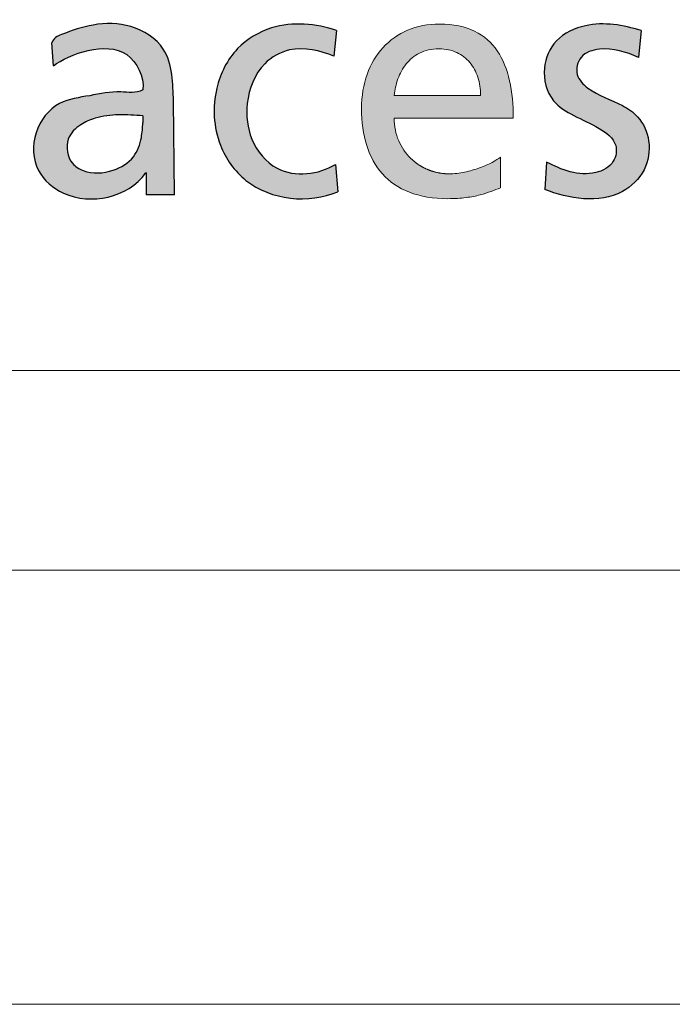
# Paper-space layout 'Hoja2' of a CAD drawing. Header units: millimetres. Extents: x 195 to 7681, y 65 to 5395.
# Tile 3 of 13: x 5400 to 5497, y 65 to 212. Entities that reach past the tile are written whole.
import ezdxf

# ---------------------------------------------------------------- set-up
doc = ezdxf.new("R2010")
doc.units = ezdxf.units.MM
doc.layers.add('FORMAT', color=7, linetype='Continuous')

# ---------------------------------------------------------------- blocks, each defined once
blk = doc.blocks.new('LOGO_sombreado')
at = {"linetype": 'Continuous', "ltscale": 13}
h = blk.add_hatch(color=7, dxfattribs=at)
edge = h.paths.add_edge_path(flags=0)
edge.add_spline(control_points=[(166.0834427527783, 42.01514390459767), (165.0633598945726, 41.38541940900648), (162.2881907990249, 42.01345665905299), (158.1716139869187, 41.03426810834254), (153.0469799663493, 40.44526108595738), (149.3758283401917, 35.77341000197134), (149.675947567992, 29.73730045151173), (156.3041953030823, 24.17446150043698), (163.7612720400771, 25.8725263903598), (166.4926595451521, 29.51566799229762)], knot_values=[0, 0, 0, 0, 0.079965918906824, 0.1900571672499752, 0.3000940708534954, 0.4325108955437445, 0.5666885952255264, 0.6846218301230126, 1, 1, 1, 1], weights=[1, 1, 1, 1, 1, 1, 1, 1, 1, 1], degree=3, periodic=0)
edge.add_spline(control_points=[(166.4926595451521, 29.51566799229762), (166.6224240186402, 29.85236676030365), (166.5827452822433, 29.51566799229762)], knot_values=[0, 0, 0, 1, 1, 1], weights=[1, 1, 1], degree=2, periodic=0)
edge.add_line((166.5827452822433, 29.51566799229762), (166.5827452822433, 26.29593087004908))
edge.add_line((166.5827452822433, 26.29593087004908), (170.8091162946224, 26.29593087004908))
edge.add_line((170.8091162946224, 26.29593087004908), (170.6669434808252, 40.37346489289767))
edge.add_spline(control_points=[(170.6669434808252, 40.37346489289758), (170.5649410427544, 42.80058266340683), (170.5498678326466, 48.17757814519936), (164.4507371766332, 52.00184438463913), (158.7881440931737, 52.02191286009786), (154.8464200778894, 50.66792829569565), (152.653042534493, 49.76478167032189), (152.4565143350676, 49.01183653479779)], knot_values=[0, 0, 0, 0, 0.3004446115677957, 0.5251352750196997, 0.7372886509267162, 0.9254873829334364, 1, 1, 1, 1], weights=[1, 1, 1, 1, 1, 1, 1, 1], degree=3, periodic=0)
edge.add_line((152.4565143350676, 49.01183653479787), (152.6705209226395, 45.58654926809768))
edge.add_spline(control_points=[(152.6705209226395, 45.58654926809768), (155.0510310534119, 47.35714493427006), (163.3745280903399, 50.45898989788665), (166.2628576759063, 43.94760372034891), (166.0834427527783, 42.01514390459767)], knot_values=[0, 0, 0, 0, 0.6589957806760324, 1, 1, 1, 1], weights=[1, 1, 1, 1, 1], degree=3, periodic=0)
edge = h.paths.add_edge_path(flags=0)
edge.add_spline(control_points=[(166.0844704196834, 37.0326679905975), (166.0335816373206, 36.3151664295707), (165.9089034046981, 34.55727751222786), (164.8667351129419, 31.59647966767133), (161.4521641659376, 29.57835776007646), (157.8468462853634, 29.31232981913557), (154.8692112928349, 31.17604504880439), (154.3055946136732, 34.60128996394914), (156.5730238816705, 36.84244505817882), (159.2792352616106, 37.96763354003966), (162.484888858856, 38.3882441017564), (164.8725754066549, 38.19575015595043), (166.0844704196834, 38.09804786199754)], knot_values=[0, 0, 0, 0, 0.06890377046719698, 0.1688152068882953, 0.2838615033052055, 0.4272197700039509, 0.4889171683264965, 0.6053794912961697, 0.6959615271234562, 0.7715446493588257, 0.8840451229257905, 1, 1, 1, 1], weights=[1, 1, 1, 1, 1, 1, 1, 1, 1, 1, 1, 1, 1], degree=3, periodic=0)
edge.add_line((166.0844704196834, 38.09804786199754), (166.0844704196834, 37.0326679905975))
h = blk.add_hatch(color=7, dxfattribs=at)
edge = h.paths.add_edge_path(flags=0)
edge.add_arc((211.9255113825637, 37.7570082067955), 8.33290909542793, 248.0344106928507, 270.050296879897, ccw=False)
edge.add_spline(control_points=[(208.8085894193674, 30.02899607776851), (207.8295589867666, 30.42433014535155), (206.9438581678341, 30.99906806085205), (206.1839789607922, 31.73212552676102)], knot_values=[23.38426970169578, 23.38426970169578, 23.38426970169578, 23.38426970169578, 23.7679247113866, 23.7679247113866, 23.7679247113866, 23.7679247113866], weights=[1, 0.9877716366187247, 0.9877716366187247, 1], degree=3, periodic=0)
edge.add_arc((211.7772253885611, 37.50835868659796), 8.04047729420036, 203.0223573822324, 225.9220705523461, ccw=False)
edge.add_spline(control_points=[(204.3771534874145, 34.36380609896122), (203.9466576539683, 35.37562842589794), (203.7047001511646, 36.51628522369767), (203.7047001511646, 37.75278233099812)], knot_values=[0, 0, 0, 0, 1, 1, 1, 1], weights=[1, 1, 1, 1], degree=3, periodic=0)
edge.add_line((203.7047001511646, 37.75278233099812), (221.5317832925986, 37.75278233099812))
edge.add_spline(control_points=[(221.5317832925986, 37.75278233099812), (221.5317832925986, 39.75914421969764), (221.3628843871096, 41.6445273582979), (220.9803087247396, 43.34137218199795)], knot_values=[2, 2, 2, 2, 3, 3, 3, 3], weights=[1, 1, 1, 1], degree=3, periodic=0)
edge.add_spline(control_points=[(220.9803087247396, 43.34137218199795), (220.5977330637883, 45.03821700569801), (220.0006950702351, 46.54966582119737), (219.142845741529, 47.8081590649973)], knot_values=[3, 3, 3, 3, 4, 4, 4, 4], weights=[1, 1, 1, 1], degree=3, periodic=0)
edge.add_spline(control_points=[(219.142845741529, 47.8081590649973), (218.285781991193, 49.0682234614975), (217.168692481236, 50.07690344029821), (215.7452282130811, 50.77135289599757)], knot_values=[4, 4, 4, 4, 5, 5, 5, 5], weights=[1, 1, 1, 1], degree=3, periodic=0)
edge.add_spline(control_points=[(215.7452282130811, 50.77135289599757), (214.3225495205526, 51.465802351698), (212.5927104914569, 51.84445013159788), (210.5125044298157, 51.84445013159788), (208.7504567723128, 51.84445013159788), (207.1384541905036, 51.51765038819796), (205.7118476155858, 50.91118547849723)], knot_values=[5, 5, 5, 5, 6, 6, 6, 7, 7, 7, 7], weights=[1, 1, 1, 1, 1, 1, 1], degree=3, periodic=0)
edge.add_spline(control_points=[(205.7118476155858, 50.91118547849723), (204.2844554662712, 50.30629172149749), (203.0432449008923, 49.4217327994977), (202.0212101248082, 48.30464329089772)], knot_values=[7, 7, 7, 7, 8, 8, 8, 8], weights=[1, 1, 1, 1], degree=3, periodic=0)
edge.add_spline(control_points=[(202.0212101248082, 48.30464329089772), (200.9999609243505, 47.1891249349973), (200.1986730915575, 45.84264714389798), (199.6526975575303, 44.31234449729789)], knot_values=[8, 8, 8, 8, 9, 9, 9, 9], weights=[1, 1, 1, 1], degree=3, periodic=0)
edge.add_spline(control_points=[(199.6526975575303, 44.31234449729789), (199.1075076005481, 42.78204185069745), (198.8168443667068, 41.06948550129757), (198.8168443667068, 39.22023887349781), (198.8168443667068, 37.18559623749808), (199.0705855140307, 35.32535154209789), (199.5890658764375, 33.67721244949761)], knot_values=[9, 9, 9, 9, 10, 10, 10, 11, 11, 11, 11], weights=[1, 1, 1, 1, 1, 1, 1], degree=3, periodic=0)
edge.add_spline(control_points=[(199.5890658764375, 33.67721244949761), (200.10833181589, 32.02907335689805), (200.8923369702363, 30.59303986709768), (201.9528649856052, 29.4115331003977)], knot_values=[11, 11, 11, 11, 12, 12, 12, 12], weights=[1, 1, 1, 1], degree=3, periodic=0)
edge.add_spline(control_points=[(201.9528649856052, 29.4115331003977), (203.0133930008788, 28.23002633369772), (204.3520150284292, 27.30461744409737), (205.9781579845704, 26.67301409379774)], knot_values=[12, 12, 12, 12, 13, 13, 13, 13], weights=[1, 1, 1, 1], degree=3, periodic=0)
edge.add_spline(control_points=[(205.9781579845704, 26.67301409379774), (207.6043009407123, 26.0414107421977), (209.5195359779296, 25.70518408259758), (211.7348611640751, 25.70518408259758), (212.7639661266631, 25.70518408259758), (213.6626654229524, 25.76645903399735), (214.457668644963, 25.8670128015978)], knot_values=[13, 13, 13, 13, 14, 14, 14, 15, 15, 15, 15], weights=[1, 1, 1, 1, 1, 1, 1], degree=3, periodic=0)
edge.add_spline(control_points=[(214.457668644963, 25.8670128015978), (215.2526718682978, 25.96913772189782), (215.9447645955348, 26.11054145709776), (216.5630131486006, 26.27237017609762)], knot_values=[15, 15, 15, 15, 16, 16, 16, 16], weights=[1, 1, 1, 1], degree=3, periodic=0)
edge.add_spline(control_points=[(216.5630131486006, 26.27237017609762), (217.1820472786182, 26.43419889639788), (217.7272372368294, 26.61488144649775), (218.2268637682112, 26.7971351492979)], knot_values=[16, 16, 16, 16, 17, 17, 17, 17], weights=[1, 1, 1, 1], degree=3, periodic=0)
edge.add_spline(control_points=[(218.2268637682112, 26.7971351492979), (218.72727587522, 26.97624654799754), (219.1821245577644, 27.15692909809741), (219.6220472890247, 27.31561551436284)], knot_values=[17, 17, 17, 17, 18, 18, 18, 18], weights=[1, 1, 1, 1], degree=3, periodic=0)
edge.add_line((219.6220472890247, 27.31561551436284), (219.6220472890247, 31.91909267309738))
edge.add_spline(control_points=[(219.6220472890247, 31.91909267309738), (219.3408109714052, 31.68656208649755), (218.9095295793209, 31.41632383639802), (218.3729809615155, 31.13822982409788)], knot_values=[19.00002, 19.00002, 19.00002, 19.00002, 20.00002, 20.00002, 20.00002, 20.00002], weights=[1, 1, 1, 1], degree=3, periodic=0)
edge.add_spline(control_points=[(218.3729809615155, 31.13822982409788), (217.8364323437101, 30.86013581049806), (217.1946165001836, 30.57732834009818), (216.493882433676, 30.3243727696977)], knot_values=[20.00002, 20.00002, 20.00002, 20.00002, 21.00002, 21.00002, 21.00002, 21.00002], weights=[1, 1, 1, 1], degree=3, periodic=0)
edge.add_spline(control_points=[(216.493882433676, 30.3243727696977), (215.7931483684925, 30.07141719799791), (215.031924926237, 29.84517122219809), (214.2565611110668, 29.6833425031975)], knot_values=[21.00002, 21.00002, 21.00002, 21.00002, 22.00002, 22.00002, 22.00002, 22.00002], weights=[1, 1, 1, 1], degree=3, periodic=0)
edge.add_spline(control_points=[(214.2565611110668, 29.6833425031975), (213.4811972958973, 29.52151378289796), (212.6916931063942, 29.42410232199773), (211.932826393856, 29.42410232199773)], knot_values=[22.00002, 22.00002, 22.00002, 22.00002, 23.00002, 23.00002, 23.00002, 23.00002], weights=[1, 1, 1, 1], degree=3, periodic=0)
edge = h.paths.add_edge_path(flags=0)
edge.add_spline(control_points=[(203.7047001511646, 41.17003926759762), (203.7895423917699, 41.97918286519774), (203.9702249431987, 42.81974951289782), (204.2632449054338, 43.62417965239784)], knot_values=[8, 8, 8, 8, 9, 9, 9, 9], weights=[1, 1, 1, 1], degree=3, periodic=0)
edge.add_spline(control_points=[(204.2632449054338, 43.62417965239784), (204.5562648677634, 44.42860979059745), (204.9616222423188, 45.19690341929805), (205.4981708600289, 45.86464328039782)], knot_values=[9, 9, 9, 9, 10, 10, 10, 10], weights=[1, 1, 1, 1], degree=3, periodic=0)
edge.add_spline(control_points=[(205.4981708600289, 45.86464328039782), (206.033933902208, 46.5323831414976), (206.7001026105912, 47.09956923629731), (207.5131740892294, 47.49864199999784)], knot_values=[0, 0, 0, 0, 1, 1, 1, 1], weights=[1, 1, 1, 1], degree=3, periodic=0)
edge.add_spline(control_points=[(207.5131740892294, 47.49864199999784), (208.3270311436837, 47.89928591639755), (209.2885765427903, 48.13181650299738), (210.4150929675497, 48.13181650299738), (211.4080614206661, 48.13181650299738), (212.2926203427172, 47.93542242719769), (213.0624851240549, 47.58191308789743)], knot_values=[1, 1, 1, 1, 2, 2, 2, 3, 3, 3, 3], weights=[1, 1, 1, 1, 1, 1, 1], degree=3, periodic=0)
edge.add_spline(control_points=[(213.0624851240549, 47.58191308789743), (213.8323499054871, 47.22840374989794), (214.4867349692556, 46.7162079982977), (215.0169989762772, 46.08617579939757)], knot_values=[3, 3, 3, 3, 4, 4, 4, 4], weights=[1, 1, 1, 1], degree=3, periodic=0)
edge.add_spline(control_points=[(215.0169989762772, 46.08617579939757), (215.5464774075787, 45.45457244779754), (215.9526203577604, 44.7035614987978), (216.2260009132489, 43.87242176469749)], knot_values=[4, 4, 4, 4, 5, 5, 5, 5], weights=[1, 1, 1, 1], degree=3, periodic=0)
edge.add_spline(control_points=[(216.2260009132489, 43.87242176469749), (216.500167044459, 43.03971087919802), (216.6407852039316, 42.12687120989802), (216.6407852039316, 41.17003926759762)], knot_values=[5, 5, 5, 5, 6, 6, 6, 6], weights=[1, 1, 1, 1], degree=3, periodic=0)
edge.add_line((216.6407852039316, 41.17003926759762), (213.4065675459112, 41.17003926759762))
edge.add_line((213.4065675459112, 41.17003926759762), (203.7047001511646, 41.17003926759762))
h = blk.add_hatch(color=7, dxfattribs=at)
edge = h.paths.add_edge_path(flags=0)
edge.add_arc((211.9255113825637, 37.7570082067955), 8.33290909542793, 248.0344106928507, 270.050296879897, ccw=False)
edge.add_spline(control_points=[(208.8085894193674, 30.02899607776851), (207.8295589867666, 30.42433014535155), (206.9438581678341, 30.99906806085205), (206.1839789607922, 31.73212552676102)], knot_values=[23.38426970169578, 23.38426970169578, 23.38426970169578, 23.38426970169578, 23.7679247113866, 23.7679247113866, 23.7679247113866, 23.7679247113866], weights=[1, 0.9877716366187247, 0.9877716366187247, 1], degree=3, periodic=0)
edge.add_arc((211.7772253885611, 37.50835868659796), 8.04047729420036, 203.0223573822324, 225.9220705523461, ccw=False)
edge.add_spline(control_points=[(204.3771534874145, 34.36380609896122), (203.9466576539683, 35.37562842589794), (203.7047001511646, 36.51628522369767), (203.7047001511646, 37.75278233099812)], knot_values=[0, 0, 0, 0, 1, 1, 1, 1], weights=[1, 1, 1, 1], degree=3, periodic=0)
edge.add_line((203.7047001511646, 37.75278233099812), (221.5317832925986, 37.75278233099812))
edge.add_spline(control_points=[(221.5317832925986, 37.75278233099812), (221.5317832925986, 39.75914421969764), (221.3628843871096, 41.6445273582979), (220.9803087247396, 43.34137218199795)], knot_values=[2, 2, 2, 2, 3, 3, 3, 3], weights=[1, 1, 1, 1], degree=3, periodic=0)
edge.add_spline(control_points=[(220.9803087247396, 43.34137218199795), (220.5977330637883, 45.03821700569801), (220.0006950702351, 46.54966582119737), (219.142845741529, 47.8081590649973)], knot_values=[3, 3, 3, 3, 4, 4, 4, 4], weights=[1, 1, 1, 1], degree=3, periodic=0)
edge.add_spline(control_points=[(219.142845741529, 47.8081590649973), (218.285781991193, 49.0682234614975), (217.168692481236, 50.07690344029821), (215.7452282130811, 50.77135289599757)], knot_values=[4, 4, 4, 4, 5, 5, 5, 5], weights=[1, 1, 1, 1], degree=3, periodic=0)
edge.add_spline(control_points=[(215.7452282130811, 50.77135289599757), (214.3225495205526, 51.465802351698), (212.5927104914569, 51.84445013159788), (210.5125044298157, 51.84445013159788), (208.7504567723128, 51.84445013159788), (207.1384541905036, 51.51765038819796), (205.7118476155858, 50.91118547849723)], knot_values=[5, 5, 5, 5, 6, 6, 6, 7, 7, 7, 7], weights=[1, 1, 1, 1, 1, 1, 1], degree=3, periodic=0)
edge.add_spline(control_points=[(205.7118476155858, 50.91118547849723), (204.2844554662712, 50.30629172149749), (203.0432449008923, 49.4217327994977), (202.0212101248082, 48.30464329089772)], knot_values=[7, 7, 7, 7, 8, 8, 8, 8], weights=[1, 1, 1, 1], degree=3, periodic=0)
edge.add_spline(control_points=[(202.0212101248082, 48.30464329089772), (200.9999609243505, 47.1891249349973), (200.1986730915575, 45.84264714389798), (199.6526975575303, 44.31234449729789)], knot_values=[8, 8, 8, 8, 9, 9, 9, 9], weights=[1, 1, 1, 1], degree=3, periodic=0)
edge.add_spline(control_points=[(199.6526975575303, 44.31234449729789), (199.1075076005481, 42.78204185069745), (198.8168443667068, 41.06948550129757), (198.8168443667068, 39.22023887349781), (198.8168443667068, 37.18559623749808), (199.0705855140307, 35.32535154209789), (199.5890658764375, 33.67721244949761)], knot_values=[9, 9, 9, 9, 10, 10, 10, 11, 11, 11, 11], weights=[1, 1, 1, 1, 1, 1, 1], degree=3, periodic=0)
edge.add_spline(control_points=[(199.5890658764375, 33.67721244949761), (200.10833181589, 32.02907335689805), (200.8923369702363, 30.59303986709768), (201.9528649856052, 29.4115331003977)], knot_values=[11, 11, 11, 11, 12, 12, 12, 12], weights=[1, 1, 1, 1], degree=3, periodic=0)
edge.add_spline(control_points=[(201.9528649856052, 29.4115331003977), (203.0133930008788, 28.23002633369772), (204.3520150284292, 27.30461744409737), (205.9781579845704, 26.67301409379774)], knot_values=[12, 12, 12, 12, 13, 13, 13, 13], weights=[1, 1, 1, 1], degree=3, periodic=0)
edge.add_spline(control_points=[(205.9781579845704, 26.67301409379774), (207.6043009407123, 26.0414107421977), (209.5195359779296, 25.70518408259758), (211.7348611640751, 25.70518408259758), (212.7639661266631, 25.70518408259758), (213.6626654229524, 25.76645903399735), (214.457668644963, 25.8670128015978)], knot_values=[13, 13, 13, 13, 14, 14, 14, 15, 15, 15, 15], weights=[1, 1, 1, 1, 1, 1, 1], degree=3, periodic=0)
edge.add_spline(control_points=[(214.457668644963, 25.8670128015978), (215.2526718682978, 25.96913772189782), (215.9447645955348, 26.11054145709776), (216.5630131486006, 26.27237017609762)], knot_values=[15, 15, 15, 15, 16, 16, 16, 16], weights=[1, 1, 1, 1], degree=3, periodic=0)
edge.add_spline(control_points=[(216.5630131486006, 26.27237017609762), (217.1820472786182, 26.43419889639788), (217.7272372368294, 26.61488144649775), (218.2268637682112, 26.7971351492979)], knot_values=[16, 16, 16, 16, 17, 17, 17, 17], weights=[1, 1, 1, 1], degree=3, periodic=0)
edge.add_spline(control_points=[(218.2268637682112, 26.7971351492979), (218.72727587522, 26.97624654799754), (219.1821245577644, 27.15692909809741), (219.6220472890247, 27.31561551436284)], knot_values=[17, 17, 17, 17, 18, 18, 18, 18], weights=[1, 1, 1, 1], degree=3, periodic=0)
edge.add_line((219.6220472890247, 27.31561551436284), (219.6220472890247, 31.91909267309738))
edge.add_spline(control_points=[(219.6220472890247, 31.91909267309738), (219.3408109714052, 31.68656208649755), (218.9095295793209, 31.41632383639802), (218.3729809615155, 31.13822982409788)], knot_values=[19.00002, 19.00002, 19.00002, 19.00002, 20.00002, 20.00002, 20.00002, 20.00002], weights=[1, 1, 1, 1], degree=3, periodic=0)
edge.add_spline(control_points=[(218.3729809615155, 31.13822982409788), (217.8364323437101, 30.86013581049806), (217.1946165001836, 30.57732834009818), (216.493882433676, 30.3243727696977)], knot_values=[20.00002, 20.00002, 20.00002, 20.00002, 21.00002, 21.00002, 21.00002, 21.00002], weights=[1, 1, 1, 1], degree=3, periodic=0)
edge.add_spline(control_points=[(216.493882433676, 30.3243727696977), (215.7931483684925, 30.07141719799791), (215.031924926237, 29.84517122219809), (214.2565611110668, 29.6833425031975)], knot_values=[21.00002, 21.00002, 21.00002, 21.00002, 22.00002, 22.00002, 22.00002, 22.00002], weights=[1, 1, 1, 1], degree=3, periodic=0)
edge.add_spline(control_points=[(214.2565611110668, 29.6833425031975), (213.4811972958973, 29.52151378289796), (212.6916931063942, 29.42410232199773), (211.932826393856, 29.42410232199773)], knot_values=[22.00002, 22.00002, 22.00002, 22.00002, 23.00002, 23.00002, 23.00002, 23.00002], weights=[1, 1, 1, 1], degree=3, periodic=0)
edge = h.paths.add_edge_path(flags=0)
edge.add_spline(control_points=[(203.7047001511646, 41.17003926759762), (203.7895423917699, 41.97918286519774), (203.9702249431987, 42.81974951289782), (204.2632449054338, 43.62417965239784)], knot_values=[8, 8, 8, 8, 9, 9, 9, 9], weights=[1, 1, 1, 1], degree=3, periodic=0)
edge.add_spline(control_points=[(204.2632449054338, 43.62417965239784), (204.5562648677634, 44.42860979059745), (204.9616222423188, 45.19690341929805), (205.4981708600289, 45.86464328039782)], knot_values=[9, 9, 9, 9, 10, 10, 10, 10], weights=[1, 1, 1, 1], degree=3, periodic=0)
edge.add_spline(control_points=[(205.4981708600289, 45.86464328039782), (206.033933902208, 46.5323831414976), (206.7001026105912, 47.09956923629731), (207.5131740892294, 47.49864199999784)], knot_values=[0, 0, 0, 0, 1, 1, 1, 1], weights=[1, 1, 1, 1], degree=3, periodic=0)
edge.add_spline(control_points=[(207.5131740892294, 47.49864199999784), (208.3270311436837, 47.89928591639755), (209.2885765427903, 48.13181650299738), (210.4150929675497, 48.13181650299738), (211.4080614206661, 48.13181650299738), (212.2926203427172, 47.93542242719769), (213.0624851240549, 47.58191308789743)], knot_values=[1, 1, 1, 1, 2, 2, 2, 3, 3, 3, 3], weights=[1, 1, 1, 1, 1, 1, 1], degree=3, periodic=0)
edge.add_spline(control_points=[(213.0624851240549, 47.58191308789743), (213.8323499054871, 47.22840374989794), (214.4867349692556, 46.7162079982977), (215.0169989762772, 46.08617579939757)], knot_values=[3, 3, 3, 3, 4, 4, 4, 4], weights=[1, 1, 1, 1], degree=3, periodic=0)
edge.add_spline(control_points=[(215.0169989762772, 46.08617579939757), (215.5464774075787, 45.45457244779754), (215.9526203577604, 44.7035614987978), (216.2260009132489, 43.87242176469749)], knot_values=[4, 4, 4, 4, 5, 5, 5, 5], weights=[1, 1, 1, 1], degree=3, periodic=0)
edge.add_spline(control_points=[(216.2260009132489, 43.87242176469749), (216.500167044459, 43.03971087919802), (216.6407852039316, 42.12687120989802), (216.6407852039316, 41.17003926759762)], knot_values=[5, 5, 5, 5, 6, 6, 6, 6], weights=[1, 1, 1, 1], degree=3, periodic=0)
edge.add_line((216.6407852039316, 41.17003926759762), (213.4065675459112, 41.17003926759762))
edge.add_line((213.4065675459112, 41.17003926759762), (203.7047001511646, 41.17003926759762))
at = {"layer": 'FORMAT', "ltscale": 13}
h = blk.add_hatch(color=256, dxfattribs=at)
edge = h.paths.add_edge_path(flags=0)
edge.add_spline(control_points=[(194.9180291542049, 30.84128197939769), (192.4444841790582, 29.30688516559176), (186.548378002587, 28.56639212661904), (181.9060837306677, 34.34557908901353), (181.280349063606, 40.32928040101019), (183.3131350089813, 45.78646634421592), (188.7448243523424, 48.82950799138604), (192.6346522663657, 47.86377720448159), (194.6768572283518, 47.0540058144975)], knot_values=[0, 0, 0, 0, 0.2397356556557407, 0.3927620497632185, 0.535376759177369, 0.7077411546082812, 0.8207777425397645, 1, 1, 1, 1], weights=[1, 1, 1, 1, 1, 1, 1, 1, 1], degree=3, periodic=0)
edge.add_line((194.6768572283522, 47.05400581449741), (195.0657174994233, 50.8734778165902))
edge.add_spline(control_points=[(195.065717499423, 50.8734778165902), (191.9996033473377, 51.92136230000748), (186.3963400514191, 52.41347461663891), (179.6314928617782, 48.40764293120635), (176.3403577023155, 41.77781017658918), (176.7722695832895, 34.11680650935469), (182.6750973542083, 25.6952330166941), (190.9280450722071, 24.90984047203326), (195.2636827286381, 26.73271789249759)], knot_values=[0, 0, 0, 0, 0.1894416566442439, 0.3044366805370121, 0.4334053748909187, 0.5981526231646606, 0.7235130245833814, 1, 1, 1, 1], weights=[1, 1, 1, 1, 1, 1, 1, 1, 1], degree=3, periodic=0)
edge.add_line((195.2636827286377, 26.73271789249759), (194.9180291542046, 30.84128197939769))
h = blk.add_hatch(color=256, dxfattribs=at)
edge = h.paths.add_edge_path(flags=0)
edge.add_spline(control_points=[(226.2829487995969, 27.07208685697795), (229.7146537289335, 25.69388694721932), (236.1814283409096, 24.57040187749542), (241.5408015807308, 29.73416451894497), (242.2284851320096, 34.26530613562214), (240.6341019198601, 37.89835422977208), (237.0777433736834, 40.30668090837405), (233.4706050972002, 41.29199899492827), (230.6665088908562, 44.14307084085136), (231.4090935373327, 47.34895777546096), (235.5414597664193, 48.61322449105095), (238.4304120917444, 47.65139412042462), (240.2764195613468, 46.85918288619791)], knot_values=[0, 0, 0, 0, 0.2486171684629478, 0.3448877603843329, 0.4372737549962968, 0.5201900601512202, 0.5798426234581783, 0.701278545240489, 0.7559945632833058, 0.8108630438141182, 0.8735819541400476, 1, 1, 1, 1], weights=[1, 1, 1, 1, 1, 1, 1, 1, 1, 1, 1, 1, 1], degree=3, periodic=0)
edge.add_line((240.2764195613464, 46.85918288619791), (240.6652798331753, 50.87347781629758))
edge.add_spline(control_points=[(240.6652798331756, 50.87347781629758), (238.0038101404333, 51.68729480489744), (233.4571939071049, 52.49315274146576), (227.6723622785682, 49.84339625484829), (225.6166346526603, 45.11079313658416), (226.8502128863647, 40.32833125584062), (230.7473848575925, 37.95592723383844), (234.1509000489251, 36.54761371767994), (237.2890707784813, 34.26785744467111), (236.753291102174, 30.79919608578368), (232.3954984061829, 28.55480869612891), (228.7030531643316, 30.04960655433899), (226.5241207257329, 31.18536439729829)], knot_values=[0, 0, 0, 0, 0.1768908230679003, 0.2801083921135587, 0.3736800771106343, 0.4799749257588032, 0.5584819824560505, 0.6484723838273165, 0.7229918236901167, 0.7734622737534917, 0.8394931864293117, 1, 1, 1, 1], weights=[1, 1, 1, 1, 1, 1, 1, 1, 1, 1, 1, 1, 1], degree=3, periodic=0)
edge.add_line((226.5241207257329, 31.18536439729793), (226.2829487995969, 27.07208685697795))
at = {"color": 7, "linetype": 'Continuous', "lineweight": 18, "ltscale": 13}
for p, q in [((216.6407852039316, 41.17003926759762), (213.4065675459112, 41.17003926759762)), ((0, 1.804112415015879e-13), (942.5000000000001, 1.804112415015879e-13))]:
    blk.add_line(p, q, dxfattribs=at)
blk.add_arc((211.7772253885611, 37.50835868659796), 8.040477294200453, 203.0223573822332, 225.9220705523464, dxfattribs=at)
at = {"color": 8, "linetype": 'Continuous', "lineweight": 0, "ltscale": 13}
for points, knots in [([(215.7452282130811, 50.77135289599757), (214.3225495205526, 51.465802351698), (212.5927104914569, 51.84445013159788), (210.5125044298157, 51.84445013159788), (208.7504567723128, 51.84445013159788), (207.1384541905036, 51.51765038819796), (205.7118476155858, 50.91118547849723)], [5, 5, 5, 5, 6, 6, 6, 7, 7, 7, 7]), ([(207.5131740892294, 47.49864199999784), (208.3270311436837, 47.89928591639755), (209.2885765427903, 48.13181650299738), (210.4150929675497, 48.13181650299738), (211.4080614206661, 48.13181650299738), (212.2926203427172, 47.93542242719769), (213.0624851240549, 47.58191308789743)], [1, 1, 1, 1, 2, 2, 2, 3, 3, 3, 3]), ([(199.6526975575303, 44.31234449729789), (199.1075076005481, 42.78204185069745), (198.8168443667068, 41.06948550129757), (198.8168443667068, 39.22023887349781), (198.8168443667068, 37.18559623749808), (199.0705855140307, 35.32535154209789), (199.5890658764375, 33.67721244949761)], [9, 9, 9, 9, 10, 10, 10, 11, 11, 11, 11]), ([(205.9781579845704, 26.67301409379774), (207.6043009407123, 26.0414107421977), (209.5195359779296, 25.70518408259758), (211.7348611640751, 25.70518408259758), (212.7639661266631, 25.70518408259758), (213.6626654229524, 25.76645903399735), (214.457668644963, 25.8670128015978)], [13, 13, 13, 13, 14, 14, 14, 15, 15, 15, 15])]:
    blk.add_open_spline(points, degree=3, knots=knots, dxfattribs=at)
for points in [[(205.7118476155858, 50.91118547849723), (204.2844554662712, 50.30629172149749), (203.0432449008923, 49.4217327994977), (202.0212101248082, 48.30464329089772)], [(219.142845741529, 47.8081590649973), (218.285781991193, 49.0682234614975), (217.168692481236, 50.07690344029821), (215.7452282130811, 50.77135289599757)], [(202.0212101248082, 48.30464329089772), (200.9999609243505, 47.1891249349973), (200.1986730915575, 45.84264714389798), (199.6526975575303, 44.31234449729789)], [(205.4981708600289, 45.86464328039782), (206.033933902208, 46.5323831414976), (206.7001026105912, 47.09956923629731), (207.5131740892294, 47.49864199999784)], [(213.0624851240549, 47.58191308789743), (213.8323499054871, 47.22840374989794), (214.4867349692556, 46.7162079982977), (215.0169989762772, 46.08617579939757)], [(220.9803087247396, 43.34137218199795), (220.5977330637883, 45.03821700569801), (220.0006950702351, 46.54966582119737), (219.142845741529, 47.8081590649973)], [(204.2632449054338, 43.62417965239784), (204.5562648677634, 44.42860979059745), (204.9616222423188, 45.19690341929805), (205.4981708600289, 45.86464328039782)], [(215.0169989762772, 46.08617579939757), (215.5464774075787, 45.45457244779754), (215.9526203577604, 44.7035614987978), (216.2260009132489, 43.87242176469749)], [(203.7047001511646, 41.17003926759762), (203.7895423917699, 41.97918286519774), (203.9702249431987, 42.81974951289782), (204.2632449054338, 43.62417965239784)], [(216.2260009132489, 43.87242176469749), (216.500167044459, 43.03971087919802), (216.6407852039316, 42.12687120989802), (216.6407852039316, 41.17003926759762)], [(221.5317832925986, 37.75278233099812), (221.5317832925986, 39.75914421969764), (221.3628843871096, 41.6445273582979), (220.9803087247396, 43.34137218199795)], [(213.4065675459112, 41.17003926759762), (210.1726117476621, 41.17003926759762), (206.9386559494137, 41.17003926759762), (203.7047001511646, 41.17003926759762)], [(204.3771534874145, 34.36380609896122), (203.9466576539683, 35.37562842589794), (203.7047001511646, 36.51628522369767), (203.7047001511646, 37.75278233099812)], [(203.7047001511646, 37.75278233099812), (209.6470611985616, 37.75278233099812), (215.5894222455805, 37.75278233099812), (221.5317832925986, 37.75278233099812)], [(199.5890658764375, 33.67721244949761), (200.10833181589, 32.02907335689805), (200.8923369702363, 30.59303986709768), (201.9528649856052, 29.4115331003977)], [(218.3729809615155, 31.13822982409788), (217.8364323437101, 30.86013581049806), (217.1946165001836, 30.57732834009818), (216.493882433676, 30.3243727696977)], [(219.6220472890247, 31.91909267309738), (219.3408109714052, 31.68656208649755), (218.9095295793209, 31.41632383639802), (218.3729809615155, 31.13822982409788)], [(219.6220472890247, 27.31561551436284), (219.6220472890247, 28.85010790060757), (219.6220472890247, 30.38460028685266), (219.6220472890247, 31.91909267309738)], [(214.2565611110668, 29.6833425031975), (213.4811972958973, 29.52151378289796), (212.6916931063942, 29.42410232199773), (211.932826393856, 29.42410232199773)], [(216.493882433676, 30.3243727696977), (215.7931483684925, 30.07141719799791), (215.031924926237, 29.84517122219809), (214.2565611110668, 29.6833425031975)], [(201.9528649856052, 29.4115331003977), (203.0133930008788, 28.23002633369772), (204.3520150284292, 27.30461744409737), (205.9781579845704, 26.67301409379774)], [(216.5630131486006, 26.27237017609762), (217.1820472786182, 26.43419889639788), (217.7272372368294, 26.61488144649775), (218.2268637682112, 26.7971351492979)], [(218.2268637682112, 26.7971351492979), (218.72727587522, 26.97624654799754), (219.1821245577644, 27.15692909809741), (219.6220472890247, 27.31561551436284)], [(214.457668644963, 25.8670128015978), (215.2526718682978, 25.96913772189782), (215.9447645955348, 26.11054145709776), (216.5630131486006, 26.27237017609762)]]:
    blk.add_open_spline(points, degree=3, dxfattribs=at)
for points, weights in [([(208.8085894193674, 30.02899607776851), (207.8295589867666, 30.4243301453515), (206.9438581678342, 30.999068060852), (206.1839789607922, 31.73212552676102)], [1, 0.9877716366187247, 0.9877716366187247, 1]), ([(211.932826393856, 29.42410232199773), (210.8589018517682, 29.42315958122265), (209.8045567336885, 29.62729479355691), (208.8085894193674, 30.02899607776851)], [1, 0.9877338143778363, 0.9877338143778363, 1])]:
    blk.add_rational_spline(points, weights, degree=3, dxfattribs=at)
at = {"color": 7, "linetype": 'Continuous', "lineweight": 0, "ltscale": 13}
blk.add_open_spline([(166.4926595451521, 29.51566799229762), (166.6224240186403, 29.85236676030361), (166.5827452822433, 29.51566799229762)], degree=2, dxfattribs=at)
at = {"layer": 'FORMAT', "color": 7, "ltscale": 13}
for p, q in [((195.065717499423, 50.8734778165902), (194.6768572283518, 47.0540058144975)), ((240.6652798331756, 50.87347781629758), (240.2764195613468, 46.85918288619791)), ((152.6705209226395, 45.58654926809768), (152.4565143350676, 49.01183653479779)), ((170.8091162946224, 26.29593087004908), (170.6669434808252, 40.37346489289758)), ((166.0844704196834, 38.09804786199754), (166.0844704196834, 37.0326679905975)), ((226.5241207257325, 31.18536439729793), (226.2829487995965, 27.07208685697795)), ((166.5827452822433, 29.51566799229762), (166.5827452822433, 26.29593087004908)), ((194.9180291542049, 30.84128197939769), (195.2636827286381, 26.73271789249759)), ((170.8091162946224, 26.29593087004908), (166.5827452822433, 26.29593087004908))]:
    blk.add_line(p, q, dxfattribs=at)
for points, knots in [([(170.6669434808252, 40.37346489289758), (170.5649410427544, 42.80058266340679), (170.5498678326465, 48.17757814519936), (164.4507371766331, 52.00184438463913), (158.7881440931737, 52.02191286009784), (154.8464200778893, 50.66792829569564), (152.6530425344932, 49.76478167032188), (152.4565143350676, 49.01183653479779)], [0, 0, 0, 0, 0.3004446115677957, 0.5251352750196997, 0.7372886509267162, 0.9254873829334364, 1, 1, 1, 1]), ([(195.065717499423, 50.8734778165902), (191.9996033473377, 51.92136230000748), (186.3963400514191, 52.41347461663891), (179.6314928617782, 48.40764293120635), (176.3403577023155, 41.77781017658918), (176.7722695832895, 34.11680650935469), (182.6750973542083, 25.6952330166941), (190.9280450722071, 24.90984047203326), (195.2636827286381, 26.73271789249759)], [0, 0, 0, 0, 0.1894416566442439, 0.3044366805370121, 0.4334053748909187, 0.5981526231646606, 0.7235130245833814, 1, 1, 1, 1]), ([(240.6652798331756, 50.87347781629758), (238.0038101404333, 51.68729480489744), (233.4571939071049, 52.49315274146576), (227.6723622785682, 49.84339625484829), (225.6166346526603, 45.11079313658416), (226.8502128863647, 40.32833125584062), (230.7473848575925, 37.95592723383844), (234.1509000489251, 36.54761371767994), (237.2890707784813, 34.26785744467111), (236.753291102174, 30.79919608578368), (232.3954984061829, 28.55480869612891), (228.7030531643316, 30.04960655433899), (226.5241207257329, 31.18536439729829)], [0, 0, 0, 0, 0.1768908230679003, 0.2801083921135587, 0.3736800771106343, 0.4799749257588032, 0.5584819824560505, 0.6484723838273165, 0.7229918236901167, 0.7734622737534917, 0.8394931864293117, 1, 1, 1, 1]), ([(152.6705209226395, 45.58654926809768), (155.0510310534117, 47.35714493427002), (163.3745280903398, 50.45898989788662), (166.2628576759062, 43.9476037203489), (166.0834427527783, 42.01514390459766)], [0, 0, 0, 0, 0.6589957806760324, 1, 1, 1, 1]), ([(194.6768572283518, 47.0540058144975), (192.6346522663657, 47.86377720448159), (188.7448243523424, 48.82950799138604), (183.3131350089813, 45.78646634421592), (181.280349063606, 40.32928040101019), (181.9060837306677, 34.34557908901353), (186.548378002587, 28.56639212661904), (192.4444841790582, 29.30688516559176), (194.9180291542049, 30.84128197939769)], [0, 0, 0, 0, 0.1792222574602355, 0.2922588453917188, 0.464623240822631, 0.6072379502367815, 0.7602643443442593, 1, 1, 1, 1]), ([(240.2764195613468, 46.85918288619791), (238.4304120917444, 47.65139412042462), (235.5414597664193, 48.61322449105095), (231.4090935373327, 47.34895777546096), (230.6665088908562, 44.14307084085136), (233.4706050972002, 41.29199899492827), (237.0777433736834, 40.30668090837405), (240.6341019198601, 37.89835422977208), (242.2284851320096, 34.26530613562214), (241.5408015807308, 29.73416451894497), (236.1814283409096, 24.57040187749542), (229.7146537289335, 25.69388694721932), (226.2829487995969, 27.07208685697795)], [0, 0, 0, 0, 0.1264180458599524, 0.1891369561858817, 0.2440054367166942, 0.298721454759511, 0.4201573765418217, 0.4798099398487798, 0.5627262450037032, 0.6551122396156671, 0.7513828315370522, 1, 1, 1, 1]), ([(166.0834427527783, 42.01514390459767), (165.0633598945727, 41.38541940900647), (162.2881907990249, 42.01345665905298), (158.1716139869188, 41.03426810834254), (153.0469799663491, 40.44526108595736), (149.3758283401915, 35.77341000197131), (149.6759475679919, 29.73730045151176), (156.3041953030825, 24.17446150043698), (163.761272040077, 25.87252639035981), (166.4926595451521, 29.51566799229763)], [0, 0, 0, 0, 0.079965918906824, 0.1900571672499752, 0.3000940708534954, 0.4325108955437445, 0.5666885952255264, 0.6846218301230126, 1, 1, 1, 1]), ([(166.0844704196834, 38.09804786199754), (164.8725754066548, 38.19575015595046), (162.484888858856, 38.38824410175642), (159.2792352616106, 37.96763354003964), (156.5730238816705, 36.84244505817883), (154.3055946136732, 34.60128996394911), (154.8692112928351, 31.17604504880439), (157.8468462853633, 29.3123298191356), (161.4521641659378, 29.57835776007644), (164.8667351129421, 31.59647966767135), (165.9089034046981, 34.55727751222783), (166.0335816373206, 36.31516642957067), (166.0844704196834, 37.0326679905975)], [0, 0, 0, 0, 0.1159548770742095, 0.2284553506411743, 0.3040384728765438, 0.3946205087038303, 0.5110828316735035, 0.572780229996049, 0.7161384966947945, 0.8311847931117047, 0.931096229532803, 1, 1, 1, 1])]:
    blk.add_open_spline(points, degree=3, knots=knots, dxfattribs=at)

psp = doc.layouts.new('Hoja2')

# ---------------------------------------------------------------- linework, layer by layer
at = {"color": 7, "linetype": 'Continuous', "lineweight": 18, "ltscale": 13}
for p, q in [((7591.999999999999, 130), (260, 130)), ((5251.999999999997, 130.0000000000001), (7591.999999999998, 130.0000000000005)), ((7657.000000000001, 65), (195, 65))]:
    psp.add_line(p, q, dxfattribs=at)

# ---------------------------------------------------------------- block references
at = {"color": 7, "linetype": 'Continuous', "ltscale": 13}
psp.add_blockref('LOGO_sombreado', (5252.125129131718, 159.8735306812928), dxfattribs=at)

doc.saveas('drawing.dxf')
